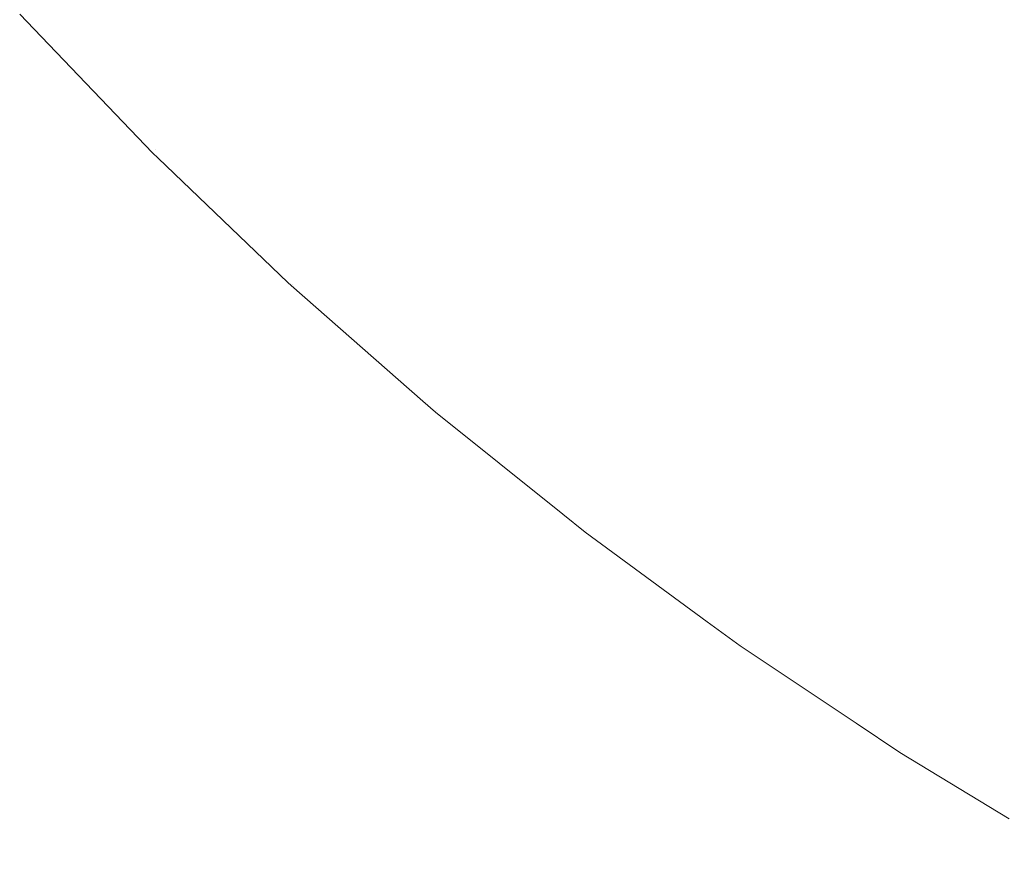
# Model space of a CAD drawing. Header units: centimetres. Extents: x -25.9 to 27.4, y -25.9 to -24.1.
# Tile 1 of 200: x -25.9023 to -25.8799, y -25.8466 to -25.8277. Entities that reach past the tile are written whole.
import ezdxf

# ---------------------------------------------------------------- set-up
doc = ezdxf.new("R2010")
doc.units = ezdxf.units.CM
doc.header["$LTSCALE"] = 2.54
doc.layers.add('Lucido design-1', color=7, linetype='Continuous')

# ---------------------------------------------------------------- blocks, each defined once
blk = doc.blocks.new('Gruppo-4-1')
at = {"color": 7, "linetype": 'Continuous', "lineweight": 9}
for points, invisible_edges in [([(-25.896288, -25.827726, 707.691964), (-25.899178, -25.824708, 707.691964), (-25.898245, -25.823853, 707.688043), (-25.895393, -25.826832, 707.688043)], 15), ([(-25.889467, -25.826467, 708.363983), (-25.892308, -25.823747, 708.363983), (-25.893533, -25.824971, 708.360173), (-25.890637, -25.827743, 708.360173)], 15), ([(-25.895635, -25.827074, 708.352365), (-25.898497, -25.824084, 708.352365), (-25.89941, -25.824921, 708.34838), (-25.896511, -25.82795, 708.34838)], 15), ([(-25.880831, -25.828119, 707.669447), (-25.883753, -25.825774, 707.669447), (-25.882356, -25.82411, 707.665973), (-25.879509, -25.826396, 707.665973)], 15), ([(-25.879704, -25.82665, 708.37495), (-25.882563, -25.824356, 708.37495), (-25.883978, -25.826043, 708.371378), (-25.881044, -25.828397, 708.371378)], 15), ([(-25.897068, -25.828507, 707.695937), (-25.899991, -25.825453, 707.695937), (-25.899178, -25.824708, 707.691964), (-25.896288, -25.827726, 707.691964)], 15), ([(-25.891452, -25.828633, 707.684181), (-25.894386, -25.825825, 707.684181), (-25.893268, -25.824707, 707.680385), (-25.890384, -25.827468, 707.680385)], 15), ([(-25.886268, -25.828772, 707.676659), (-25.889213, -25.82619, 707.676659), (-25.88794, -25.824801, 707.673012), (-25.885057, -25.827329, 707.673012)], 15), ([(-25.896511, -25.82795, 708.34838), (-25.89941, -25.824921, 708.34838), (-25.900199, -25.825644, 708.34435), (-25.897268, -25.828706, 708.34435)], 15), ([(-25.890637, -25.827743, 708.360173), (-25.893533, -25.824971, 708.360173), (-25.894642, -25.826081, 708.356299), (-25.891697, -25.8289, 708.356299)], 15), ([(-25.885294, -25.827611, 708.36772), (-25.888189, -25.825072, 708.36772), (-25.889467, -25.826467, 708.363983), (-25.88651, -25.82906, 708.363983)], 15), ([(-25.897733, -25.829171, 707.699955), (-25.900684, -25.826088, 707.699955), (-25.899991, -25.825453, 707.695937), (-25.897068, -25.828507, 707.695937)], 15), ([(-25.897268, -25.828706, 708.34435), (-25.900199, -25.825644, 708.34435), (-25.900863, -25.826252, 708.340283), (-25.897904, -25.829343, 708.340283)], 15), ([(-25.892414, -25.829683, 707.688043), (-25.895393, -25.826832, 707.688043), (-25.894386, -25.825825, 707.684181), (-25.891452, -25.828633, 707.684181)], 15), ([(-25.882067, -25.829729, 707.673012), (-25.885057, -25.827329, 707.673012), (-25.883753, -25.825774, 707.669447), (-25.880831, -25.828119, 707.669447)], 15), ([(-25.89828, -25.829718, 707.704012), (-25.901254, -25.826611, 707.704012), (-25.900684, -25.826088, 707.699955), (-25.897733, -25.829171, 707.699955)], 15), ([(-25.891697, -25.8289, 708.356299), (-25.894642, -25.826081, 708.356299), (-25.895635, -25.827074, 708.352365), (-25.892646, -25.829936, 708.352365)], 15), ([(-25.881044, -25.828397, 708.371378), (-25.883978, -25.826043, 708.371378), (-25.885294, -25.827611, 708.36772), (-25.882291, -25.830022, 708.36772)], 15), ([(-25.897904, -25.829343, 708.340283), (-25.900863, -25.826252, 708.340283), (-25.901401, -25.826745, 708.336186), (-25.89842, -25.829859, 708.336186)], 15), ([(-25.887383, -25.8301, 707.680385), (-25.890384, -25.827468, 707.680385), (-25.889213, -25.82619, 707.676659), (-25.886268, -25.828772, 707.676659)], 15), ([(-25.88651, -25.82906, 708.363983), (-25.889467, -25.826467, 708.363983), (-25.890637, -25.827743, 708.360173), (-25.887623, -25.830387, 708.360173)], 15), ([(-25.87781, -25.830334, 707.669447), (-25.880831, -25.828119, 707.669447), (-25.879509, -25.826396, 707.665973), (-25.876564, -25.828555, 707.665973)], 15), ([(-25.89842, -25.829859, 708.336186), (-25.901401, -25.826745, 708.336186), (-25.901812, -25.827122, 708.332065), (-25.898815, -25.830253, 708.332065)], 15), ([(-25.898708, -25.830147, 707.708102), (-25.901701, -25.82702, 707.708102), (-25.901254, -25.826611, 707.704012), (-25.89828, -25.829718, 707.704012)], 15), ([(-25.876748, -25.828818, 708.37495), (-25.879704, -25.82665, 708.37495), (-25.881044, -25.828397, 708.371378), (-25.878011, -25.830621, 708.371378)], 15), ([(-25.899017, -25.830455, 707.712216), (-25.902023, -25.827315, 707.712216), (-25.901701, -25.82702, 707.708102), (-25.898708, -25.830147, 707.708102)], 15), ([(-25.893269, -25.830616, 707.691964), (-25.896288, -25.827726, 707.691964), (-25.895393, -25.826832, 707.688043), (-25.892414, -25.829683, 707.688043)], 15), ([(-25.898815, -25.830253, 708.332065), (-25.901812, -25.827122, 708.332065), (-25.902097, -25.827383, 708.327929), (-25.899088, -25.830526, 708.327929)], 15), ([(-25.892646, -25.829936, 708.352365), (-25.895635, -25.827074, 708.352365), (-25.896511, -25.82795, 708.34838), (-25.893482, -25.830849, 708.34838)], 15), ([(-25.901964, -25.827899, 707.720708), (-25.902289, -25.827559, 707.720708), (-25.902219, -25.827495, 707.716349)], 10), ([(-25.899088, -25.830526, 708.327929), (-25.902097, -25.827383, 708.327929), (-25.902254, -25.827527, 708.323783), (-25.899239, -25.830677, 708.323783)], 15), ([(-25.899205, -25.830643, 707.716349), (-25.902219, -25.827495, 707.716349), (-25.902023, -25.827315, 707.712216), (-25.899017, -25.830455, 707.712216)], 15), ([(-25.902219, -25.827495, 707.716349), (-25.899205, -25.830643, 707.716349), (-25.899272, -25.830711, 707.720708), (-25.901964, -25.827899, 707.720708)], 11), ([(-25.888399, -25.831311, 707.684181), (-25.891452, -25.828633, 707.684181), (-25.890384, -25.827468, 707.680385), (-25.887383, -25.8301, 707.680385)], 15), ([(-25.883213, -25.831224, 707.676659), (-25.886268, -25.828772, 707.676659), (-25.885057, -25.827329, 707.673012), (-25.882067, -25.829729, 707.673012)], 15), ([(-25.902254, -25.827527, 708.323783), (-25.902289, -25.827559, 708.320708), (-25.901964, -25.827899, 708.320708)], 9), ([(-25.902289, -25.827559, 707.720708), (-25.901964, -25.827899, 707.720708), (-25.901964, -25.827899, 708.320708), (-25.902289, -25.827559, 708.320708)], 10), ([(-25.901964, -25.827899, 708.320708), (-25.899272, -25.830711, 708.320708), (-25.899239, -25.830677, 708.323783), (-25.902254, -25.827527, 708.323783)], 14), ([(-25.882291, -25.830022, 708.36772), (-25.885294, -25.827611, 708.36772), (-25.88651, -25.82906, 708.363983), (-25.883442, -25.831522, 708.363983)], 15), ([(-25.899272, -25.830711, 708.320708), (-25.901964, -25.827899, 708.320708), (-25.901964, -25.827899, 707.720708), (-25.899272, -25.830711, 707.720708)], 10), ([(-25.894015, -25.83143, 707.695937), (-25.897068, -25.828507, 707.695937), (-25.896288, -25.827726, 707.691964), (-25.893269, -25.830616, 707.691964)], 15), ([(-25.887623, -25.830387, 708.360173), (-25.890637, -25.827743, 708.360173), (-25.891697, -25.8289, 708.356299), (-25.888631, -25.831589, 708.356299)], 15), ([(-25.893482, -25.830849, 708.34838), (-25.896511, -25.82795, 708.34838), (-25.897268, -25.828706, 708.34435), (-25.894205, -25.831638, 708.34435)], 15), ([(-25.878974, -25.831997, 707.673012), (-25.882067, -25.829729, 707.673012), (-25.880831, -25.828119, 707.669447), (-25.87781, -25.830334, 707.669447)], 15), ([(-25.89465, -25.832123, 707.699955), (-25.897733, -25.829171, 707.699955), (-25.897068, -25.828507, 707.695937), (-25.894015, -25.83143, 707.695937)], 15), ([(-25.878011, -25.830621, 708.371378), (-25.881044, -25.828397, 708.371378), (-25.882291, -25.830022, 708.36772), (-25.879186, -25.832299, 708.36772)], 15), ([(-25.894205, -25.831638, 708.34435), (-25.897268, -25.828706, 708.34435), (-25.897904, -25.829343, 708.340283), (-25.894813, -25.832301, 708.340283)], 15), ([(-25.889314, -25.832402, 707.688043), (-25.892414, -25.829683, 707.688043), (-25.891452, -25.828633, 707.684181), (-25.888399, -25.831311, 707.684181)], 15), ([(-25.884269, -25.832599, 707.680385), (-25.887383, -25.8301, 707.680385), (-25.886268, -25.828772, 707.676659), (-25.883213, -25.831224, 707.676659)], 15), ([(-25.888631, -25.831589, 708.356299), (-25.891697, -25.8289, 708.356299), (-25.892646, -25.829936, 708.352365), (-25.889534, -25.832665, 708.352365)], 15), ([(-25.883442, -25.831522, 708.363983), (-25.88651, -25.82906, 708.363983), (-25.887623, -25.830387, 708.360173), (-25.884496, -25.832896, 708.360173)], 15), ([(-25.895172, -25.832693, 707.704012), (-25.89828, -25.829718, 707.704012), (-25.897733, -25.829171, 707.699955), (-25.89465, -25.832123, 707.699955)], 15), ([(-25.894813, -25.832301, 708.340283), (-25.897904, -25.829343, 708.340283), (-25.89842, -25.829859, 708.336186), (-25.895306, -25.832839, 708.336186)], 15), ([(-25.895581, -25.83314, 707.708102), (-25.898708, -25.830147, 707.708102), (-25.89828, -25.829718, 707.704012), (-25.895172, -25.832693, 707.704012)], 15), ([(-25.890127, -25.833372, 707.691964), (-25.893269, -25.830616, 707.691964), (-25.892414, -25.829683, 707.688043), (-25.889314, -25.832402, 707.688043)], 15), ([(-25.880055, -25.83354, 707.676659), (-25.883213, -25.831224, 707.676659), (-25.882067, -25.829729, 707.673012), (-25.878974, -25.831997, 707.673012)], 15), ([(-25.895306, -25.832839, 708.336186), (-25.89842, -25.829859, 708.336186), (-25.898815, -25.830253, 708.332065), (-25.895683, -25.833251, 708.332065)], 15), ([(-25.889534, -25.832665, 708.352365), (-25.892646, -25.829936, 708.352365), (-25.893482, -25.830849, 708.34838), (-25.89033, -25.833613, 708.34838)], 15), ([(-25.895876, -25.833461, 707.712216), (-25.899017, -25.830455, 707.712216), (-25.898708, -25.830147, 707.708102), (-25.895581, -25.83314, 707.708102)], 15), ([(-25.885231, -25.833853, 707.684181), (-25.888399, -25.831311, 707.684181), (-25.887383, -25.8301, 707.680385), (-25.884269, -25.832599, 707.680385)], 15), ([(-25.879186, -25.832299, 708.36772), (-25.882291, -25.830022, 708.36772), (-25.883442, -25.831522, 708.363983), (-25.88027, -25.833848, 708.363983)], 15), ([(-25.895683, -25.833251, 708.332065), (-25.898815, -25.830253, 708.332065), (-25.899088, -25.830526, 708.327929), (-25.895944, -25.833535, 708.327929)], 15), ([(-25.884496, -25.832896, 708.360173), (-25.887623, -25.830387, 708.360173), (-25.888631, -25.831589, 708.356299), (-25.885452, -25.834141, 708.356299)], 15), ([(-25.895944, -25.833535, 708.327929), (-25.899088, -25.830526, 708.327929), (-25.899239, -25.830677, 708.323783), (-25.896088, -25.833693, 708.323783)], 15), ([(-25.896056, -25.833658, 707.716349), (-25.899205, -25.830643, 707.716349), (-25.899017, -25.830455, 707.712216), (-25.895876, -25.833461, 707.712216)], 15), ([(-25.890837, -25.834217, 707.695937), (-25.894015, -25.83143, 707.695937), (-25.893269, -25.830616, 707.691964), (-25.890127, -25.833372, 707.691964)], 15), ([(-25.89914, -25.830837, 707.720708), (-25.899272, -25.830711, 707.720708), (-25.899205, -25.830643, 707.716349)], 10), ([(-25.899239, -25.830677, 708.323783), (-25.899272, -25.830711, 708.320708), (-25.89914, -25.830837, 708.320708)], 9), ([(-25.899272, -25.830711, 707.720708), (-25.89914, -25.830837, 707.720708), (-25.89914, -25.830837, 708.320708), (-25.899272, -25.830711, 708.320708)], 10), ([(-25.89914, -25.830837, 708.320708), (-25.896193, -25.833658, 708.320708), (-25.896088, -25.833693, 708.323783), (-25.899239, -25.830677, 708.323783)], 14), ([(-25.899205, -25.830643, 707.716349), (-25.896056, -25.833658, 707.716349), (-25.896193, -25.833658, 707.720708), (-25.89914, -25.830837, 707.720708)], 11), ([(-25.896193, -25.833658, 707.720708), (-25.896193, -25.833658, 708.320708), (-25.89914, -25.830837, 708.320708), (-25.89914, -25.830837, 707.720708)], 5), ([(-25.89033, -25.833613, 708.34838), (-25.893482, -25.830849, 708.34838), (-25.894205, -25.831638, 708.34435), (-25.891018, -25.834433, 708.34435)], 15), ([(-25.881049, -25.83496, 707.680385), (-25.884269, -25.832599, 707.680385), (-25.883213, -25.831224, 707.676659), (-25.880055, -25.83354, 707.676659)], 15), ([(-25.891441, -25.834937, 707.699955), (-25.89465, -25.832123, 707.699955), (-25.894015, -25.83143, 707.695937), (-25.890837, -25.834217, 707.695937)], 15), ([(-25.886098, -25.834983, 707.688043), (-25.889314, -25.832402, 707.688043), (-25.888399, -25.831311, 707.684181), (-25.885231, -25.833853, 707.684181)], 15), ([(-25.891018, -25.834433, 708.34435), (-25.894205, -25.831638, 708.34435), (-25.894813, -25.832301, 708.340283), (-25.891597, -25.835122, 708.340283)], 15), ([(-25.885452, -25.834141, 708.356299), (-25.888631, -25.831589, 708.356299), (-25.889534, -25.832665, 708.352365), (-25.886307, -25.835255, 708.352365)], 15), ([(-25.88027, -25.833848, 708.363983), (-25.883442, -25.831522, 708.363983), (-25.884496, -25.832896, 708.360173), (-25.881263, -25.835266, 708.360173)], 15), ([(-25.891938, -25.835529, 707.704012), (-25.895172, -25.832693, 707.704012), (-25.89465, -25.832123, 707.699955), (-25.891441, -25.834937, 707.699955)], 15), ([(-25.876798, -25.835716, 707.676659), (-25.880055, -25.83354, 707.676659), (-25.878974, -25.831997, 707.673012), (-25.875786, -25.834127, 707.673012)], 15), ([(-25.891597, -25.835122, 708.340283), (-25.894813, -25.832301, 708.340283), (-25.895306, -25.832839, 708.336186), (-25.892066, -25.835681, 708.336186)], 15), ([(-25.886868, -25.835987, 707.691964), (-25.890127, -25.833372, 707.691964), (-25.889314, -25.832402, 707.688043), (-25.886098, -25.834983, 707.688043)], 15), ([(-25.875984, -25.834438, 708.36772), (-25.879186, -25.832299, 708.36772), (-25.88027, -25.833848, 708.363983), (-25.877, -25.836033, 708.363983)], 15), ([(-25.881956, -25.836255, 707.684181), (-25.885231, -25.833853, 707.684181), (-25.884269, -25.832599, 707.680385), (-25.881049, -25.83496, 707.680385)], 15), ([(-25.892066, -25.835681, 708.336186), (-25.895306, -25.832839, 708.336186), (-25.895683, -25.833251, 708.332065), (-25.892424, -25.836109, 708.332065)], 15), ([(-25.892327, -25.835993, 707.708102), (-25.895581, -25.83314, 707.708102), (-25.895172, -25.832693, 707.704012), (-25.891938, -25.835529, 707.704012)], 15), ([(-25.886307, -25.835255, 708.352365), (-25.889534, -25.832665, 708.352365), (-25.89033, -25.833613, 708.34838), (-25.88706, -25.836237, 708.34838)], 15), ([(-25.881263, -25.835266, 708.360173), (-25.884496, -25.832896, 708.360173), (-25.885452, -25.834141, 708.356299), (-25.882163, -25.836552, 708.356299)], 15), ([(-25.892424, -25.836109, 708.332065), (-25.895683, -25.833251, 708.332065), (-25.895944, -25.833535, 708.327929), (-25.892672, -25.836404, 708.327929)], 15), ([(-25.892608, -25.836328, 707.712216), (-25.895876, -25.833461, 707.712216), (-25.895581, -25.83314, 707.708102), (-25.892327, -25.835993, 707.708102)], 15), ([(-25.892779, -25.836532, 707.716349), (-25.896056, -25.833658, 707.716349), (-25.895876, -25.833461, 707.712216), (-25.892608, -25.836328, 707.712216)], 15), ([(-25.88754, -25.836863, 707.695937), (-25.890837, -25.834217, 707.695937), (-25.890127, -25.833372, 707.691964), (-25.886868, -25.835987, 707.691964)], 15), ([(-25.896193, -25.833658, 708.320708), (-25.89612, -25.833728, 708.320708), (-25.896088, -25.833693, 708.323783)], 10), ([(-25.89612, -25.833728, 708.320708), (-25.896193, -25.833658, 708.320708), (-25.896193, -25.833658, 707.720708), (-25.89612, -25.833728, 707.720708)], 10), ([(-25.896056, -25.833658, 707.716349), (-25.89612, -25.833728, 707.720708), (-25.896193, -25.833658, 707.720708)], 9), ([(-25.893126, -25.836354, 707.720708), (-25.89612, -25.833728, 707.720708), (-25.896056, -25.833658, 707.716349), (-25.892779, -25.836532, 707.716349)], 14), ([(-25.89281, -25.836568, 708.323783), (-25.896088, -25.833693, 708.323783), (-25.89612, -25.833728, 708.320708), (-25.893126, -25.836354, 708.320708)], 11), ([(-25.89612, -25.833728, 707.720708), (-25.893126, -25.836354, 707.720708), (-25.893126, -25.836354, 708.320708), (-25.89612, -25.833728, 708.320708)], 10), ([(-25.892672, -25.836404, 708.327929), (-25.895944, -25.833535, 708.327929), (-25.896088, -25.833693, 708.323783), (-25.89281, -25.836568, 708.323783)], 15), ([(-25.88706, -25.836237, 708.34838), (-25.89033, -25.833613, 708.34838), (-25.891018, -25.834433, 708.34435), (-25.887712, -25.837086, 708.34435)], 15), ([(-25.877729, -25.837178, 707.680385), (-25.881049, -25.83496, 707.680385), (-25.880055, -25.83354, 707.676659), (-25.876798, -25.835716, 707.676659)], 15), ([(-25.882773, -25.837422, 707.688043), (-25.886098, -25.834983, 707.688043), (-25.885231, -25.833853, 707.684181), (-25.881956, -25.836255, 707.684181)], 15), ([(-25.877, -25.836033, 708.363983), (-25.88027, -25.833848, 708.363983), (-25.881263, -25.835266, 708.360173), (-25.87793, -25.837493, 708.360173)], 15), ([(-25.882163, -25.836552, 708.356299), (-25.885452, -25.834141, 708.356299), (-25.886307, -25.835255, 708.352365), (-25.882969, -25.837702, 708.352365)], 15), ([(-25.888112, -25.837608, 707.699955), (-25.891441, -25.834937, 707.699955), (-25.890837, -25.834217, 707.695937), (-25.88754, -25.836863, 707.695937)], 15), ([(-25.887712, -25.837086, 708.34435), (-25.891018, -25.834433, 708.34435), (-25.891597, -25.835122, 708.340283), (-25.88826, -25.837801, 708.340283)], 15), ([(-25.888583, -25.838222, 707.704012), (-25.891938, -25.835529, 707.704012), (-25.891441, -25.834937, 707.699955), (-25.888112, -25.837608, 707.699955)], 15), ([(-25.883498, -25.838458, 707.691964), (-25.886868, -25.835987, 707.691964), (-25.886098, -25.834983, 707.688043), (-25.882773, -25.837422, 707.688043)], 15), ([(-25.878579, -25.838511, 707.684181), (-25.881956, -25.836255, 707.684181), (-25.881049, -25.83496, 707.680385), (-25.877729, -25.837178, 707.680385)], 15), ([(-25.88826, -25.837801, 708.340283), (-25.891597, -25.835122, 708.340283), (-25.892066, -25.835681, 708.336186), (-25.888704, -25.838379, 708.336186)], 15), ([(-25.882969, -25.837702, 708.352365), (-25.886307, -25.835255, 708.352365), (-25.88706, -25.836237, 708.34838), (-25.883679, -25.838717, 708.34838)], 15), ([(-25.87793, -25.837493, 708.360173), (-25.881263, -25.835266, 708.360173), (-25.882163, -25.836552, 708.356299), (-25.878773, -25.838817, 708.356299)], 15), ([(-25.888952, -25.838702, 707.708102), (-25.892327, -25.835993, 707.708102), (-25.891938, -25.835529, 707.704012), (-25.888583, -25.838222, 707.704012)], 15), ([(-25.888704, -25.838379, 708.336186), (-25.892066, -25.835681, 708.336186), (-25.892424, -25.836109, 708.332065), (-25.889044, -25.838822, 708.332065)], 15), ([(-25.889218, -25.839049, 707.712216), (-25.892608, -25.836328, 707.712216), (-25.892327, -25.835993, 707.708102), (-25.888952, -25.838702, 707.708102)], 15), ([(-25.884131, -25.839362, 707.695937), (-25.88754, -25.836863, 707.695937), (-25.886868, -25.835987, 707.691964), (-25.883498, -25.838458, 707.691964)], 15), ([(-25.889044, -25.838822, 708.332065), (-25.892424, -25.836109, 708.332065), (-25.892672, -25.836404, 708.327929), (-25.889279, -25.839128, 708.327929)], 15), ([(-25.893126, -25.836354, 708.320708), (-25.89284, -25.836604, 708.320708), (-25.89281, -25.836568, 708.323783)], 10), ([(-25.89284, -25.836604, 708.320708), (-25.893126, -25.836354, 708.320708), (-25.893126, -25.836354, 707.720708), (-25.89284, -25.836604, 707.720708)], 10), ([(-25.892779, -25.836532, 707.716349), (-25.89284, -25.836604, 707.720708), (-25.893126, -25.836354, 707.720708)], 9), ([(-25.889279, -25.839128, 708.327929), (-25.892672, -25.836404, 708.327929), (-25.89281, -25.836568, 708.323783), (-25.889409, -25.839298, 708.323783)], 15), ([(-25.88938, -25.83926, 707.716349), (-25.892779, -25.836532, 707.716349), (-25.892608, -25.836328, 707.712216), (-25.889218, -25.839049, 707.712216)], 15), ([(-25.883679, -25.838717, 708.34838), (-25.88706, -25.836237, 708.34838), (-25.887712, -25.837086, 708.34435), (-25.884293, -25.839593, 708.34435)], 15), ([(-25.879344, -25.839713, 707.688043), (-25.882773, -25.837422, 707.688043), (-25.881956, -25.836255, 707.684181), (-25.878579, -25.838511, 707.684181)], 15), ([(-25.889949, -25.838925, 707.720708), (-25.89284, -25.836604, 707.720708), (-25.892779, -25.836532, 707.716349), (-25.88938, -25.83926, 707.716349)], 14), ([(-25.889409, -25.839298, 708.323783), (-25.89281, -25.836568, 708.323783), (-25.89284, -25.836604, 708.320708), (-25.889949, -25.838925, 708.320708)], 11), ([(-25.89284, -25.836604, 707.720708), (-25.889949, -25.838925, 707.720708), (-25.889949, -25.838925, 708.320708), (-25.89284, -25.836604, 708.320708)], 10), ([(-25.878773, -25.838817, 708.356299), (-25.882163, -25.836552, 708.356299), (-25.882969, -25.837702, 708.352365), (-25.879528, -25.840002, 708.352365)], 15), ([(-25.88467, -25.840132, 707.699955), (-25.888112, -25.837608, 707.699955), (-25.88754, -25.836863, 707.695937), (-25.884131, -25.839362, 707.695937)], 15), ([(-25.884293, -25.839593, 708.34435), (-25.887712, -25.837086, 708.34435), (-25.88826, -25.837801, 708.340283), (-25.884809, -25.84033, 708.340283)], 15), ([(-25.880024, -25.84078, 707.691964), (-25.883498, -25.838458, 707.691964), (-25.882773, -25.837422, 707.688043), (-25.879344, -25.839713, 707.688043)], 15), ([(-25.885114, -25.840765, 707.704012), (-25.888583, -25.838222, 707.704012), (-25.888112, -25.837608, 707.699955), (-25.88467, -25.840132, 707.699955)], 15), ([(-25.879528, -25.840002, 708.352365), (-25.882969, -25.837702, 708.352365), (-25.883679, -25.838717, 708.34838), (-25.880193, -25.841046, 708.34838)], 15), ([(-25.884809, -25.84033, 708.340283), (-25.88826, -25.837801, 708.340283), (-25.888704, -25.838379, 708.336186), (-25.885228, -25.840928, 708.336186)], 15), ([(-25.885461, -25.841262, 707.708102), (-25.888952, -25.838702, 707.708102), (-25.888583, -25.838222, 707.704012), (-25.885114, -25.840765, 707.704012)], 15), ([(-25.885228, -25.840928, 708.336186), (-25.888704, -25.838379, 708.336186), (-25.889044, -25.838822, 708.332065), (-25.885548, -25.841385, 708.332065)], 15), ([(-25.880617, -25.841711, 707.695937), (-25.884131, -25.839362, 707.695937), (-25.883498, -25.838458, 707.691964), (-25.880024, -25.84078, 707.691964)], 15), ([(-25.885548, -25.841385, 708.332065), (-25.889044, -25.838822, 708.332065), (-25.889279, -25.839128, 708.327929), (-25.885769, -25.841701, 708.327929)], 15), ([(-25.885712, -25.841619, 707.712216), (-25.889218, -25.839049, 707.712216), (-25.888952, -25.838702, 707.708102), (-25.885461, -25.841262, 707.708102)], 15), ([(-25.880193, -25.841046, 708.34838), (-25.883679, -25.838717, 708.34838), (-25.884293, -25.839593, 708.34435), (-25.880768, -25.841948, 708.34435)], 15), ([(-25.889949, -25.838925, 708.320708), (-25.889438, -25.839335, 708.320708), (-25.889409, -25.839298, 708.323783)], 10), ([(-25.889438, -25.839335, 708.320708), (-25.889949, -25.838925, 708.320708), (-25.889949, -25.838925, 707.720708), (-25.889438, -25.839335, 707.720708)], 10), ([(-25.88938, -25.83926, 707.716349), (-25.889438, -25.839335, 707.720708), (-25.889949, -25.838925, 707.720708)], 9), ([(-25.885865, -25.841837, 707.716349), (-25.88938, -25.83926, 707.716349), (-25.889218, -25.839049, 707.712216), (-25.885712, -25.841619, 707.712216)], 15), ([(-25.886668, -25.841366, 707.720708), (-25.889438, -25.839335, 707.720708), (-25.88938, -25.83926, 707.716349), (-25.885865, -25.841837, 707.716349)], 14), ([(-25.885892, -25.841876, 708.323783), (-25.889409, -25.839298, 708.323783), (-25.889438, -25.839335, 708.320708), (-25.886668, -25.841366, 708.320708)], 11), ([(-25.889438, -25.839335, 707.720708), (-25.886668, -25.841366, 707.720708), (-25.886668, -25.841366, 708.320708), (-25.889438, -25.839335, 708.320708)], 10), ([(-25.885769, -25.841701, 708.327929), (-25.889279, -25.839128, 708.327929), (-25.889409, -25.839298, 708.323783), (-25.885892, -25.841876, 708.323783)], 15), ([(-25.881122, -25.842503, 707.699955), (-25.88467, -25.840132, 707.699955), (-25.884131, -25.839362, 707.695937), (-25.880617, -25.841711, 707.695937)], 15), ([(-25.880768, -25.841948, 708.34435), (-25.884293, -25.839593, 708.34435), (-25.884809, -25.84033, 708.340283), (-25.881252, -25.842708, 708.340283)], 15), ([(-25.876451, -25.842948, 707.691964), (-25.880024, -25.84078, 707.691964), (-25.879344, -25.839713, 707.688043), (-25.875819, -25.841852, 707.688043)], 15), ([(-25.87599, -25.842149, 708.352365), (-25.879528, -25.840002, 708.352365), (-25.880193, -25.841046, 708.34838), (-25.876609, -25.843221, 708.34838)], 15), ([(-25.881537, -25.843155, 707.704012), (-25.885114, -25.840765, 707.704012), (-25.88467, -25.840132, 707.699955), (-25.881122, -25.842503, 707.699955)], 15), ([(-25.881252, -25.842708, 708.340283), (-25.884809, -25.84033, 708.340283), (-25.885228, -25.840928, 708.336186), (-25.881644, -25.843323, 708.336186)], 15), ([(-25.881863, -25.843666, 707.708102), (-25.885461, -25.841262, 707.708102), (-25.885114, -25.840765, 707.704012), (-25.881537, -25.843155, 707.704012)], 15), ([(-25.877003, -25.843903, 707.695937), (-25.880617, -25.841711, 707.695937), (-25.880024, -25.84078, 707.691964), (-25.876451, -25.842948, 707.691964)], 15), ([(-25.881644, -25.843323, 708.336186), (-25.885228, -25.840928, 708.336186), (-25.885548, -25.841385, 708.332065), (-25.881944, -25.843793, 708.332065)], 15), ([(-25.876609, -25.843221, 708.34838), (-25.880193, -25.841046, 708.34838), (-25.880768, -25.841948, 708.34435), (-25.877144, -25.844147, 708.34435)], 15), ([(-25.882097, -25.844034, 707.712216), (-25.885712, -25.841619, 707.712216), (-25.885461, -25.841262, 707.708102), (-25.881863, -25.843666, 707.708102)], 15), ([(-25.886668, -25.841366, 708.320708), (-25.885919, -25.841915, 708.320708), (-25.885892, -25.841876, 708.323783)], 10), ([(-25.885919, -25.841915, 708.320708), (-25.886668, -25.841366, 708.320708), (-25.886668, -25.841366, 707.720708), (-25.885919, -25.841915, 707.720708)], 10), ([(-25.885865, -25.841837, 707.716349), (-25.885919, -25.841915, 707.720708), (-25.886668, -25.841366, 707.720708)], 9), ([(-25.881944, -25.843793, 708.332065), (-25.885548, -25.841385, 708.332065), (-25.885769, -25.841701, 708.327929), (-25.882151, -25.844119, 708.327929)], 15), ([(-25.882151, -25.844119, 708.327929), (-25.885769, -25.841701, 708.327929), (-25.885892, -25.841876, 708.323783), (-25.882266, -25.844299, 708.323783)], 15), ([(-25.88224, -25.844259, 707.716349), (-25.885865, -25.841837, 707.716349), (-25.885712, -25.841619, 707.712216), (-25.882097, -25.844034, 707.712216)], 15), ([(-25.877473, -25.844717, 707.699955), (-25.881122, -25.842503, 707.699955), (-25.880617, -25.841711, 707.695937), (-25.877003, -25.843903, 707.695937)], 15), ([(-25.883287, -25.843674, 707.720708), (-25.885919, -25.841915, 707.720708), (-25.885865, -25.841837, 707.716349), (-25.88224, -25.844259, 707.716349)], 14), ([(-25.882266, -25.844299, 708.323783), (-25.885892, -25.841876, 708.323783), (-25.885919, -25.841915, 708.320708), (-25.883287, -25.843674, 708.320708)], 11), ([(-25.885919, -25.841915, 707.720708), (-25.883287, -25.843674, 707.720708), (-25.883287, -25.843674, 708.320708), (-25.885919, -25.841915, 708.320708)], 10), ([(-25.877144, -25.844147, 708.34435), (-25.880768, -25.841948, 708.34435), (-25.881252, -25.842708, 708.340283), (-25.877594, -25.844927, 708.340283)], 15), ([(-25.877594, -25.844927, 708.340283), (-25.881252, -25.842708, 708.340283), (-25.881644, -25.843323, 708.336186), (-25.877959, -25.845559, 708.336186)], 15), ([(-25.87786, -25.845387, 707.704012), (-25.881537, -25.843155, 707.704012), (-25.881122, -25.842503, 707.699955), (-25.877473, -25.844717, 707.699955)], 15), ([(-25.877959, -25.845559, 708.336186), (-25.881644, -25.843323, 708.336186), (-25.881944, -25.843793, 708.332065), (-25.878238, -25.846042, 708.332065)], 15), ([(-25.878163, -25.845912, 707.708102), (-25.881863, -25.843666, 707.708102), (-25.881537, -25.843155, 707.704012), (-25.87786, -25.845387, 707.704012)], 15), ([(-25.883287, -25.843674, 708.320708), (-25.882291, -25.844339, 708.320708), (-25.882266, -25.844299, 708.323783)], 10), ([(-25.882291, -25.844339, 708.320708), (-25.883287, -25.843674, 708.320708), (-25.883287, -25.843674, 707.720708), (-25.882291, -25.844339, 707.720708)], 10), ([(-25.88224, -25.844259, 707.716349), (-25.882291, -25.844339, 707.720708), (-25.883287, -25.843674, 707.720708)], 9), ([(-25.878238, -25.846042, 708.332065), (-25.881944, -25.843793, 708.332065), (-25.882151, -25.844119, 708.327929), (-25.878431, -25.846376, 708.327929)], 15), ([(-25.878381, -25.84629, 707.712216), (-25.882097, -25.844034, 707.712216), (-25.881863, -25.843666, 707.708102), (-25.878163, -25.845912, 707.708102)], 15), ([(-25.878514, -25.84652, 707.716349), (-25.88224, -25.844259, 707.716349), (-25.882097, -25.844034, 707.712216), (-25.878381, -25.84629, 707.712216)], 15), ([(-25.879811, -25.845844, 707.720708), (-25.882291, -25.844339, 707.720708), (-25.88224, -25.844259, 707.716349), (-25.878514, -25.84652, 707.716349)], 14), ([(-25.878431, -25.846376, 708.327929), (-25.882151, -25.844119, 708.327929), (-25.882266, -25.844299, 708.323783), (-25.878538, -25.846562, 708.323783)], 15), ([(-25.878538, -25.846562, 708.323783), (-25.882266, -25.844299, 708.323783), (-25.882291, -25.844339, 708.320708), (-25.879811, -25.845844, 708.320708)], 11), ([(-25.882291, -25.844339, 707.720708), (-25.879811, -25.845844, 707.720708), (-25.879811, -25.845844, 708.320708), (-25.882291, -25.844339, 708.320708)], 10)]:
    blk.add_3dface(points, dxfattribs=dict(at, invisible_edges=invisible_edges))

msp = doc.modelspace()

# ---------------------------------------------------------------- block references
at = {"layer": 'Lucido design-1', "color": 7}
msp.add_blockref('Gruppo-4-1', (0, 0), dxfattribs=at)

doc.saveas('drawing.dxf')
